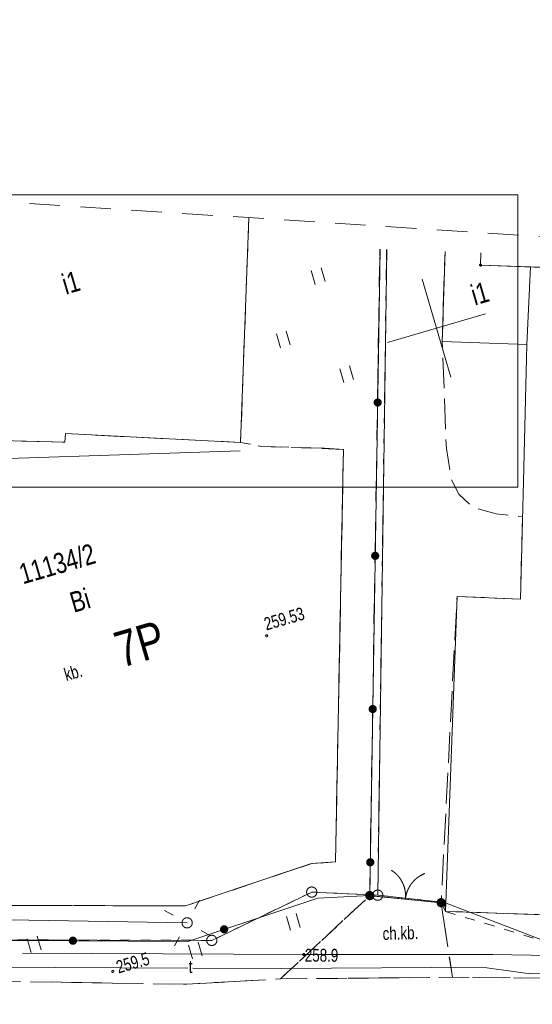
# Model space of a CAD drawing. Header units: millimetres. Extents: x -105537 to 923666, y -162842 to 175608.
# Tile 28 of 41: x 110838 to 135949, y -17200 to 30976. Entities that reach past the tile are written whole.
import ezdxf
from ezdxf.xclip import XClip

# ---------------------------------------------------------------- set-up
doc = ezdxf.new("R2010")
doc.units = ezdxf.units.MM
doc.header["$MEASUREMENT"] = 0
doc.header["$XCLIPFRAME"] = 0
for name, pattern in [('1053', [2000, 1500, -500]), ('1054', [2000, 1500, -500]), ('1056', [1500, 1000, -500]), ('1086', [1500, 1000, -500]), ('2216', [2500, 1500, -1000]), ('2218', [1000, 500, -500]), ('Wipeout_Contour', [1000, 0, -1000])]:
    doc.linetypes.add(name, pattern=pattern)
doc.layers.add('199-Z Wymiary i opisy_Nr_pióra__226', color=7, linetype='Continuous', lineweight=40, true_color=0x59c9ff)
doc.layers.add('A__!REF_RYSUNKI', color=7, linetype='Continuous')
doc.layers.add('Nowe_A_WYM_SYTUACJA', color=7, linetype='Continuous')
for name, color, linetype, lineweight in [('Nowe_0_Nr_pióra__20', 1, 'Continuous', 13), ('Nowe_A_WYM_SYTUACJA_Nr_pióra__1', 7, 'Continuous', 13), ('Nowe_A_WYM_SYTUACJA_Nr_pióra__45', 7, 'Continuous', 15), ('Nowe_A_WYM_SYTUACJA_Nr_pióra__85', 7, 'Continuous', 13), ('Wadowice Wałowa mdcp500_2_EGB_Budynek_Nr_pióra__7', 7, 'Continuous', 18), ('Wadowice Wałowa mdcp500_2_EGB_DzialkaEwidencyjna_Nr_pióra__3', 3, 'Continuous', 18), ('Wadowice Wałowa mdcp500_2_EGB_KonturUzytkuGruntowego_Nr_pióra__3', 3, 'Continuous', 18), ('Wadowice Wałowa mdcp500_2_EGB_PunktGraniczny_Nr_pióra__3', 3, 'Continuous', 18), ('Wadowice Wałowa mdcp500_2_GES_PrzewodElektroenergetyczny_Nr_pióra__1', 1, 'Continuous', 18), ('Wadowice Wałowa mdcp500_2_GES_PrzewodKanalizacyjny_Nr_pióra__34', 34, 'Continuous', 18), ('Wadowice Wałowa mdcp500_2_GES_PrzewodTelekomunikacyjny_Nr_pióra__30', 30, 'Continuous', 18), ('Wadowice Wałowa mdcp500_2_GES_Rzedna_Nr_pióra__1', 1, 'Continuous', 18), ('Wadowice Wałowa mdcp500_2_GES_UrzadzeniaSiecElektroenerge_Nr_pióra__7', 7, 'Continuous', 18), ('Wadowice Wałowa mdcp500_2_linie_mpzp_Nr_pióra__135', 135, 'Continuous', 18), ('Wadowice Wałowa mdcp500_2_OT_Komunikacja_Nr_pióra__7', 7, 'Continuous', 18), ('Wadowice Wałowa mdcp500_2_OT_Ogrodzenia_Nr_pióra__7', 7, 'Continuous', 18), ('Wadowice Wałowa mdcp500_2_OT_Rzedna_Nr_pióra__7', 7, 'Continuous', 18), ('Wadowice Wałowa mdcp500_2_OT_ZagospodarowanieTerenu_Nr_pióra__7', 7, 'Continuous', 18), ('Wadowice Wałowa mdcp500_2_siatka_Nr_pióra__7', 7, 'Continuous', 18), ('Wadowice Wałowa mdcp500_2_zakres_mapy_Nr_pióra__178', 178, 'Continuous', 18), ('Wadowice Wałowa mdcp500_3_0_Nr_pióra__1', 7, 'Continuous', 13)]:
    doc.layers.add(name, color=color, linetype=linetype, lineweight=lineweight)
doc.styles.add('STYL_AUTOMATYCZNY_11', font='arial.ttf', dxfattribs={"width": 0.8})
doc.styles.add('STYL_AUTOMATYCZNY_5', font='arial.ttf')
doc.styles.add('STYL_AUTOMATYCZNY_6', font='arial.ttf', dxfattribs={"width": 0.75})
doc.dimstyles.new('STYL_AUTOMATYCZNY__1', dxfattribs={"dimtxt": 1000, "dimasz": 570, "dimexe": 0.18, "dimexo": 0.0625, "dimgap": 0, "dimtad": 1, "dimlfac": 0.001, "dimzin": 0, "dimdsep": 46, "dimtxsty": 'STYL_AUTOMATYCZNY_5', "dimblk": 'ARROWHEAD_11', "dimblk1": 'ARROWHEAD_11', "dimblk2": 'ARROWHEAD_11', "dimcen": 0.09, "dimse1": 1, "dimse2": 1, "dimclrd": 7, "dimclre": 7, "dimclrt": 7, "dimadec": 0, "dimazin": 0, "dimtfac": 1, "dimtdec": 4, "dimtmove": 0, "dimatfit": 3, "dimfxl": 1, "dimtolj": 1, "dimtzin": 0, "dimarcsym": 0})
picture_1 = doc.add_image_def('image1.tif', size_in_pixel=(6904, 2168))

# ---------------------------------------------------------------- blocks, each defined once
blk = doc.blocks.new('Rysunek_1_3', base_point=(73226, -6125))
at = {"layer": 'Wadowice Wałowa mdcp500_3_0_Nr_pióra__1', "color": 7, "lineweight": 13}
image = blk.add_image(picture_1, insert=(-79879, -3368), size_in_units=(292228, 91739), rotation=16.24147, dxfattribs=at)
image.set_boundary_path([(-0.5, -0.5), (6903.5, 2167.5)])
blk = doc.blocks.new('*D83')
at = {"layer": 'Nowe_A_WYM_SYTUACJA_Nr_pióra__45', "linetype": 'Continuous', "lineweight": 15}
for points in [[(39365, 6908), (39376, 6850), (39409, 6802), (39457, 6769), (39515, 6758), (39572, 6769), (39621, 6802), (39653, 6850), (39665, 6908), (39653, 6965), (39621, 7014), (39572, 7046), (39515, 7058), (39457, 7046), (39409, 7014), (39376, 6965)], [(181743, -59771), (181754, -59829), (181787, -59877), (181835, -59910), (181893, -59921), (181950, -59910), (181999, -59877), (182031, -59829), (182043, -59771), (182031, -59714), (181999, -59665), (181950, -59633), (181893, -59621), (181835, -59633), (181787, -59665), (181754, -59714)]]:
    blk.add_hatch(color=7, dxfattribs=at).paths.add_polyline_path(points)
at = {"layer": 'Nowe_A_WYM_SYTUACJA_Nr_pióra__45', "color": 7, "linetype": 'Continuous', "lineweight": 15}
for centre in [(39515, 6908), (181893, -59771)]:
    blk.add_circle(centre, 150, dxfattribs=at)
at = {"layer": 'Nowe_A_WYM_SYTUACJA_Nr_pióra__85', "color": 7, "linetype": 'Continuous', "lineweight": 13}
for p, q in [((39578, 7044), (39753, 7417)), ((39243, 7035), (39379, 6971)), ((39276, 6398), (39451, 6772)), ((39651, 6844), (181757, -59708)), ((181956, -59635), (182131, -59262)), ((181654, -60281), (181829, -59907)), ((182029, -59835), (182164, -59899))]:
    blk.add_line(p, q, dxfattribs=at)
at = {"layer": 'Nowe_A_WYM_SYTUACJA_Nr_pióra__1', "color": 7, "lineweight": 13, "insert": (108889, -25361), "char_height": 1000, "attachment_point": 7, "rotation": 334.9052, "style": 'STYL_AUTOMATYCZNY_5'}
blk.add_mtext('\\A1;{\\pql;\\fArial|b1|i0|c238|p0;\\W1.000000;157,22}', dxfattribs=at)
blk = doc.blocks.new('ARROWHEAD_11')
at = {"color": 0, "linetype": 'Continuous', "lineweight": 0}
blk.add_line((0, 0), (-1, 0), dxfattribs=at)
at = {"color": 0, "linetype": 'Continuous', "lineweight": 0, "const_width": 0.25, "flags": 128}
blk.add_lwpolyline([(-0.125, 0, 1), (0.125, 0, 1)], format="xyb", close=True, dxfattribs=at)
blk = doc.blocks.new('Rysunek_3_2', base_point=(-5551989123, -7375062639))
at = {"layer": 'Wadowice Wałowa mdcp500_2_EGB_Budynek_Nr_pióra__7', "color": 7, "linetype": 'Continuous', "lineweight": 18, "flags": 128}
for points in [[(122063, 21290), (121660, 10295), (113078, 10722), (113053, 10308), (103556, 10552)], [(135679, 15087), (131536, 15224), (131673, 19636)], [(133421, 19576), (133414, 18969), (135856, 18878), (135679, 15087)]]:
    blk.add_lwpolyline(points, dxfattribs=at)
blk.add_lwpolyline([(166978, -13802), (131699, -12653), (132261, 2759), (135363, 2622), (135515, 8394), (135679, 15087), (135856, 18878), (146920, 18477), (148199, 18412), (148927, 17738), (149498, 16884), (150109, 15073), (150361, 13209), (150052, 11338), (149283, 9614), (147906, 8192), (147358, 8178), (147144, 2189), (167615, 1570)], close=True, dxfattribs=at)
at = {"layer": 'Wadowice Wałowa mdcp500_2_EGB_DzialkaEwidencyjna_Nr_pióra__3', "color": 3, "linetype": 'Continuous', "lineweight": 18, "flags": 128}
for points in [[(99703, 41013), (97767, -14018), (120249, -14072)], [(128827, 19733), (128375, -11861), (131646, -12220), (136867, -14231), (167689, -14167), (170510, -10658), (170353, 23258)], [(120249, -14072), (125144, -11709), (128375, -11861), (128827, 19733)], [(152093, 18936), (152074, 18270), (148199, 18412), (133414, 18969), (133421, 19576)]]:
    blk.add_lwpolyline(points, dxfattribs=at)
blk.add_lwpolyline([(128375, -11861), (125144, -11709), (120249, -14072), (97767, -14018), (72069, -13723), (72353, -21598), (171939, -24324), (170510, -10658), (167689, -14167), (136867, -14231), (131646, -12220)], close=True, dxfattribs=at)
at = {"layer": 'Wadowice Wałowa mdcp500_2_EGB_KonturUzytkuGruntowego_Nr_pióra__3', "color": 3, "linetype": '2218', "lineweight": 18, "flags": 128}
for points in [[(128811, 19734), (128375, -11861)], [(125144, -11709), (120249, -14072)], [(128375, -11861), (125144, -11709)], [(128375, -11861), (131646, -12220)], [(131646, -12220), (131699, -12653)], [(131699, -12653), (136867, -14231)], [(120249, -14072), (97767, -14018)]]:
    blk.add_lwpolyline(points, dxfattribs=at)
at = {"layer": 'Wadowice Wałowa mdcp500_2_EGB_PunktGraniczny_Nr_pióra__3', "color": 3, "linetype": 'Continuous', "lineweight": 18}
for centre, radius in [((133414, 18969), 50), ((133414, 18969), 45), ((133414, 18969), 40), ((133414, 18969), 35), ((133414, 18969), 30), ((133414, 18969), 25), ((133414, 18969), 20), ((133414, 18969), 15), ((133414, 18969), 10), ((133414, 18969), 5), ((125144, -11709), 250), ((128375, -11861), 250), ((131646, -12220), 50), ((131646, -12220), 45), ((131646, -12220), 40), ((131646, -12220), 35), ((131646, -12220), 30), ((131646, -12220), 25), ((131646, -12220), 20), ((131646, -12220), 15), ((131646, -12220), 10), ((131646, -12220), 5), ((120249, -14072), 250)]:
    blk.add_circle(centre, radius, dxfattribs=at)
at = {"layer": 'Wadowice Wałowa mdcp500_2_GES_PrzewodElektroenergetyczny_Nr_pióra__1', "color": 1, "linetype": 'Continuous', "lineweight": 18, "flags": 128}
for points in [[(119041, -13215), (75414, -12478), (75139, -8423), (73385, -8195), (72786, -7140), (72335, 21476)], [(110979, -14690), (124751, -14760), (134011, -14760), (152780, -15084), (157165, -14369), (166436, -14657), (172302, -10803), (172716, -10005), (172845, -4729), (172270, 8009), (169359, 8275), (169261, 9434)]]:
    blk.add_lwpolyline(points, dxfattribs=at)
at = {"layer": 'Wadowice Wałowa mdcp500_2_GES_PrzewodKanalizacyjny_Nr_pióra__34', "color": 34, "linetype": 'Continuous', "lineweight": 18, "flags": 128}
blk.add_lwpolyline([(121645, 9884), (102395, 9245)], dxfattribs=at)
at = {"layer": 'Wadowice Wałowa mdcp500_2_GES_PrzewodTelekomunikacyjny_Nr_pióra__30', "color": 30, "linetype": 'Continuous', "lineweight": 18, "flags": 128}
for points in [[(119075, -15430), (73553, -15207), (60756, -14838)], [(160064, -15556), (135858, -15701), (133472, -15376), (123662, -15453), (119314, -15431)]]:
    blk.add_lwpolyline(points, dxfattribs=at)
at = {"layer": 'Wadowice Wałowa mdcp500_2_GES_Rzedna_Nr_pióra__1', "color": 1, "linetype": 'Continuous', "lineweight": 18}
blk.add_circle((124751, -14760), 50, dxfattribs=at)
at = {"layer": 'Wadowice Wałowa mdcp500_2_GES_UrzadzeniaSiecElektroenerge_Nr_pióra__7', "color": 7, "linetype": 'Continuous', "lineweight": 18}
for p, q in [((119654, -12100), (119416, -12534)), ((117926, -12603), (118360, -12841)), ((118429, -14331), (118667, -13897)), ((120157, -13828), (119723, -13590))]:
    blk.add_line(p, q, dxfattribs=at)
blk.add_circle((119041, -13215), 250, dxfattribs=at)
at = {"layer": 'Wadowice Wałowa mdcp500_2_OT_Komunikacja_Nr_pióra__7', "color": 7, "linetype": '1054', "lineweight": 18, "flags": 128}
for points in [[(72583, 53660), (72913, 33435), (73293, 16005), (73642, -6359), (77187, -6337), (77083, -12200), (91566, -12397), (91778, -12481), (91952, -12649), (92092, -12879), (92170, -13076), (92222, -13290), (92267, -13443), (92283, -13678), (92278, -13877), (98448, -13996), (98425, -13847), (98430, -13648), (98445, -13414), (98495, -13264), (98605, -13034), (98762, -12822), (98926, -12670), (99111, -12553), (99314, -12463), (99493, -12400), (99739, -12350), (99964, -12336), (118966, -12383), (125134, -10316), (126308, -10234), (126668, 8515), (126698, 9950), (125773, 10014), (125669, 10015), (122687, 10095), (121660, 10295), (113078, 10722), (113053, 10308), (103556, 10552), (104357, 32669)], [(128494, 19744), (127985, -11881), (131481, -12227), (132261, 2759), (135363, 2622), (135470, 6652), (134178, 6797), (133057, 7106), (132357, 7756), (131975, 8498), (131737, 9992), (131536, 15224), (131673, 19636)]]:
    blk.add_lwpolyline(points, dxfattribs=at)
at = {"layer": 'Wadowice Wałowa mdcp500_2_OT_Komunikacja_Nr_pióra__7', "color": 7, "linetype": 'Continuous', "lineweight": 18, "flags": 128}
blk.add_lwpolyline([(99964, -12336), (118966, -12383), (125134, -10316), (126308, -10234), (126668, 8515), (126698, 9950), (125773, 10014), (125669, 10015)], dxfattribs=at)
at = {"layer": 'Wadowice Wałowa mdcp500_2_OT_Komunikacja_Nr_pióra__7', "color": 7, "linetype": '1056', "lineweight": 18, "flags": 128}
blk.add_lwpolyline([(132035, -15878), (131481, -12227), (127985, -11881), (123611, -15957)], close=True, dxfattribs=at)
at = {"layer": 'Wadowice Wałowa mdcp500_2_OT_Komunikacja_Nr_pióra__7', "color": 7, "linetype": '1054', "lineweight": 18, "flags": 128}
blk.add_lwpolyline([(145512, -15983), (165064, -16026), (165136, -15307), (165970, -15345), (166848, -15392), (166983, -13852), (131699, -12653), (131481, -12227), (132035, -15878)], close=True, dxfattribs=at)
at = {"layer": 'Wadowice Wałowa mdcp500_2_OT_Komunikacja_Nr_pióra__7', "color": 7, "linetype": '1053', "lineweight": 18, "flags": 128}
blk.add_lwpolyline([(13131, -22175), (23385, -22479), (29563, -22877), (36561, -23265), (48311, -29029), (51424, -29059), (61616, -29830), (70697, -28715), (82260, -25430), (88165, -22033), (96565, -22263), (99315, -20764), (118782, -21155), (145932, -21287), (162549, -20873), (166835, -22249), (168061, -22808), (165970, -15345), (165136, -15307), (165064, -16026), (145512, -15983), (132035, -15878), (123611, -15957), (119031, -16218), (99755, -15907), (90515, -15620), (72846, -15497), (71960, -13672)], dxfattribs=at)
at = {"layer": 'Wadowice Wałowa mdcp500_2_OT_Ogrodzenia_Nr_pióra__7', "color": 7, "linetype": 'Continuous', "lineweight": 18, "flags": 128}
for points in [[(128494, 19744), (127985, -11881)], [(98448, -13996), (98596, -14005), (119076, -14122), (125449, -12005), (127985, -11881)], [(131481, -12227), (127985, -11881)]]:
    blk.add_lwpolyline(points, dxfattribs=at)
at = {"layer": 'Wadowice Wałowa mdcp500_2_OT_Ogrodzenia_Nr_pióra__7', "color": 7, "linetype": 'Continuous', "lineweight": 18}
for centre, radius in [((128373, 12245), 175), ((128373, 12245), 158), ((128373, 12245), 140), ((128373, 12245), 122), ((128373, 12245), 105), ((128373, 12245), 87.5), ((128373, 12245), 70), ((128373, 12245), 52.5), ((128373, 12245), 35), ((128253, 4746), 175), ((128253, 4746), 158), ((128253, 4746), 140), ((128253, 4746), 122), ((128253, 4746), 105), ((128253, 4746), 87.5), ((128253, 4746), 70), ((128253, 4746), 52.5), ((128253, 4746), 35), ((128132, -2753), 175), ((128132, -2753), 158), ((128132, -2753), 140), ((128132, -2753), 122), ((128132, -2753), 105), ((128132, -2753), 87.5), ((128132, -2753), 70), ((128132, -2753), 52.5), ((128132, -2753), 35), ((128011, -10252), 175), ((128011, -10252), 158), ((128011, -10252), 140), ((128011, -10252), 122), ((128011, -10252), 105), ((128011, -10252), 87.5), ((128011, -10252), 70), ((128011, -10252), 52.5), ((128011, -10252), 35), ((127985, -11881), 200), ((127985, -11881), 180), ((127985, -11881), 160), ((127985, -11881), 140), ((127985, -11881), 120), ((127985, -11881), 100), ((127985, -11881), 80), ((127985, -11881), 60), ((127985, -11881), 40), ((127985, -11881), 20), ((131481, -12227), 200), ((131481, -12227), 180), ((131481, -12227), 160), ((131481, -12227), 140), ((131481, -12227), 120), ((131481, -12227), 100), ((131481, -12227), 80), ((131481, -12227), 60), ((131481, -12227), 40), ((131481, -12227), 20), ((120852, -13532), 175), ((120852, -13532), 158), ((120852, -13532), 140), ((120852, -13532), 122), ((120852, -13532), 105), ((120852, -13532), 87.5), ((120852, -13532), 70), ((120852, -13532), 52.5), ((113447, -14090), 175), ((113447, -14090), 158), ((113447, -14090), 140), ((113447, -14090), 122), ((120852, -13532), 35), ((113447, -14090), 105), ((113447, -14090), 87.5), ((113447, -14090), 70), ((113447, -14090), 52.5), ((113447, -14090), 35)]:
    blk.add_circle(centre, radius, dxfattribs=at)
for centre, start, end in [((128241, -11906), 354.3492, 57.6098), ((131226, -12201), 111.0886, 174.3492)]:
    blk.add_arc(centre, 1500, start, end, dxfattribs=at)
at = {"layer": 'Wadowice Wałowa mdcp500_2_OT_Rzedna_Nr_pióra__7', "color": 7, "linetype": 'Continuous', "lineweight": 18}
for centre in [(122937, 835), (115400, -15589)]:
    blk.add_circle(centre, 50, dxfattribs=at)
at = {"layer": 'Wadowice Wałowa mdcp500_2_OT_ZagospodarowanieTerenu_Nr_pióra__7', "color": 7, "linetype": 'Continuous', "lineweight": 18}
for p, q in [((125794, 18165), (125598, 18838)), ((125314, 18026), (125118, 18698)), ((123613, 14926), (123417, 15598)), ((124093, 15066), (123897, 15738)), ((127193, 13365), (126997, 14037)), ((126712, 13225), (126517, 13897)), ((124104, -13574), (123908, -12902)), ((124584, -13434), (124388, -12762)), ((111883, -14530), (111688, -13858)), ((111403, -14670), (111208, -13998)), ((119303, -14972), (119107, -14300)), ((119783, -14833), (119588, -14160))]:
    blk.add_line(p, q, dxfattribs=at)
at = {"layer": 'Wadowice Wałowa mdcp500_2_OT_ZagospodarowanieTerenu_Nr_pióra__7', "color": 7, "linetype": '1086', "lineweight": 18, "flags": 128}
blk.add_lwpolyline([(122061, 21290), (121660, 10295), (122687, 10095), (126698, 9950), (126308, -10234), (125134, -10316), (118966, -12383), (99964, -12336), (99739, -12350), (99493, -12400), (99314, -12463), (99111, -12553), (98926, -12670), (98762, -12822), (98605, -13034), (98495, -13264), (98445, -13414), (98448, -13996), (98573, -14356), (98700, -14610), (98869, -14905), (99125, -15247), (99755, -15907), (119031, -16218), (123611, -15957), (127985, -11881), (128480, 19745)], dxfattribs=at)
at = {"layer": 'Wadowice Wałowa mdcp500_2_siatka_Nr_pióra__7', "color": 7, "linetype": 'Continuous', "lineweight": 18}
blk.add_line((131261, 15883), (131261, 15883), dxfattribs=at)
at = {"layer": 'Wadowice Wałowa mdcp500_2_siatka_Nr_pióra__7', "color": 7, "linetype": 'Continuous', "lineweight": 18, "flags": 128}
for points in [[(131960, 13483), (130561, 18284)], [(128860, 15184), (133661, 16583)]]:
    blk.add_lwpolyline(points, dxfattribs=at)
at = {"layer": 'Wadowice Wałowa mdcp500_2_zakres_mapy_Nr_pióra__178', "color": 178, "linetype": '2216', "lineweight": 18, "flags": 128}
blk.add_lwpolyline([(-40483, 56408), (-5213, 67491), (39821, 70990), (82874, 71190), (110281, 22047), (166247, 18451), (167791, 23267), (190180, 23749), (210929, -16171), (215662, -76514), (204751, -90911), (192280, -94240), (99368, -84761), (95395, -58866), (-13644, -56772), (-14810, -56089), (-36248, -54694), (-51798, -10956), (-46825, 27703)], close=True, dxfattribs=at)
at = {"layer": 'Wadowice Wałowa mdcp500_2_EGB_Budynek_Nr_pióra__7', "color": 7, "linetype": 'Continuous', "lineweight": 18, "char_height": 1000, "attachment_point": 1, "rotation": 16.2415, "style": 'STYL_AUTOMATYCZNY_6'}
for insert in [(112817, 18481), (132849, 17948)]:
    blk.add_mtext('\\A1;{\\pql;\\fArial|b0|i0|c238|p0;\\W0.750000;i1}', dxfattribs=dict(at, insert=insert))
at = {"layer": 'Wadowice Wałowa mdcp500_2_EGB_DzialkaEwidencyjna_Nr_pióra__3', "color": 3, "linetype": 'Continuous', "lineweight": 18, "insert": (110720, 4306), "char_height": 1000, "attachment_point": 1, "rotation": 16.2415, "style": 'STYL_AUTOMATYCZNY_6'}
blk.add_mtext('\\A1;{\\pql;\\fArial|b0|i0|c238|p0;\\W0.750000;11134/2}', dxfattribs=at)
at = {"layer": 'Wadowice Wałowa mdcp500_2_EGB_KonturUzytkuGruntowego_Nr_pióra__3', "color": 3, "linetype": 'Continuous', "lineweight": 18, "insert": (113488, 1954), "char_height": 1000, "attachment_point": 7, "rotation": 16.2415, "style": 'STYL_AUTOMATYCZNY_6'}
blk.add_mtext('\\A1;{\\pql;\\fArial|b0|i0|c238|p0;\\W0.750000;Bi}', dxfattribs=at)
at = {"layer": 'Wadowice Wałowa mdcp500_2_GES_PrzewodTelekomunikacyjny_Nr_pióra__30', "color": 30, "linetype": 'Continuous', "lineweight": 18, "insert": (119121, -15353), "char_height": 625, "attachment_point": 4, "rotation": 359.5251, "style": 'STYL_AUTOMATYCZNY_6'}
blk.add_mtext('\\A1;{\\pql;\\fArial|b0|i0|c238|p0;\\W0.750000;t}', dxfattribs=at)
at = {"layer": 'Wadowice Wałowa mdcp500_2_GES_Rzedna_Nr_pióra__1', "color": 1, "linetype": 'Continuous', "lineweight": 18, "insert": (124805, -14800), "char_height": 625, "attachment_point": 4, "rotation": 359.7137, "style": 'STYL_AUTOMATYCZNY_6'}
blk.add_mtext('\\A1;{\\pql;\\fArial|b0|i0|c238|p0;\\W0.750000;258.9}', dxfattribs=at)
at = {"layer": 'Wadowice Wałowa mdcp500_2_linie_mpzp_Nr_pióra__135', "color": 135, "linetype": 'Continuous', "lineweight": 18, "insert": (117584, -278), "char_height": 1750, "attachment_point": 7, "rotation": 16.2415, "style": 'STYL_AUTOMATYCZNY_6'}
blk.add_mtext('\\A1;{\\pql;\\fArial|b0|i0|c238|p0;\\W0.750000;7P}', dxfattribs=at)
at = {"layer": 'Wadowice Wałowa mdcp500_2_OT_Komunikacja_Nr_pióra__7', "color": 7, "linetype": 'Continuous', "lineweight": 18, "char_height": 625, "attachment_point": 4, "style": 'STYL_AUTOMATYCZNY_6'}
for s, insert, rotation in [('\\A1;{\\pql;\\fArial|b0|i0|c238|p0;\\W0.750000;kb.}', (113038, -1093), 16.2415), ('\\A1;{\\pql;\\fArial|b0|i0|c238|p0;\\W0.750000;ch.kb.}', (128615, -13747), 1.6574)]:
    blk.add_mtext(s, dxfattribs=dict(at, insert=insert, rotation=rotation))
at = {"layer": 'Wadowice Wałowa mdcp500_2_OT_Rzedna_Nr_pióra__7', "color": 7, "linetype": 'Continuous', "lineweight": 18, "char_height": 625, "attachment_point": 7, "rotation": 16.2415, "style": 'STYL_AUTOMATYCZNY_6'}
for s, insert in [('\\A1;{\\pql;\\fArial|b0|i0|c238|p0;\\W0.750000;259.53}', (122922, 1078)), ('\\A1;{\\pql;\\fArial|b0|i0|c238|p0;\\W0.750000;259.5}', (115681, -15704))]:
    blk.add_mtext(s, dxfattribs=dict(at, insert=insert))

msp = doc.modelspace()

# ---------------------------------------------------------------- linework, layer by layer
at = {"layer": 'Nowe_0_Nr_pióra__20', "color": 1, "linetype": 'Continuous', "lineweight": 13}
msp.add_lwpolyline([(104802.626, 22399.768), (135236.887, 22399.768), (135236.887, 8099.768), (104802.626, 8099.768)], close=True, dxfattribs=at)

# ---------------------------------------------------------------- block references
at = {"layer": 'A__!REF_RYSUNKI', "color": 7, "linetype": 'Continuous', "lineweight": 13}
ref = msp.add_blockref('Rysunek_1_3', (73225.66, -6125.131), dxfattribs=at)
XClip(ref).set_block_clipping_path([(-93517.5507872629, 43450.1606019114), (110816.6640264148, 102975.132325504), (124455.4531805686, 56156.6090716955), (200686.4574784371, 78363.6015689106), (175028.2618212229, 166441.7158685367), (-105536.9572903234, 84709.7516477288)])
ref = msp.add_blockref('Rysunek_3_2', (-5551989123.249, -7375062639.407), dxfattribs=at)
XClip(ref).set_block_clipping_path([(-61241.4531575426, -107607.1502755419), (18474.2309784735, -84385.0293576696), (39659.2429552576, -157107.8322890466), (251319.9927157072, -95448.5543467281), (195865.5394707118, 94912.5971797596), (119370.7429366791, 72628.7588867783), (110592.302622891, 102762.9304267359), (-104289.334739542, 40165.3698595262)])

# ---------------------------------------------------------------- dimensions: what is measured, and where the dimension line sits
at = {"layer": 'Nowe_A_WYM_SYTUACJA', "color": 7, "linetype": 'Continuous', "lineweight": 13}
dim = msp.add_linear_dim(base=(181892.795, -59771.324), p1=(36350, 150), p2=(178697.338, -66594.492), angle=334.9051577, dimstyle='STYL_AUTOMATYCZNY__1', dxfattribs=at)
dim.commit()
dim.dimension.update_dxf_attribs({"geometry": '*D83', "text_midpoint": (110962.915, -25780.164), "dimtype": 160, "text_rotation": 334.9051577})

# ---------------------------------------------------------------- next in the draw order: wipeouts: each hides what was drawn before it
at = {"color": 151, "linetype": 'Wipeout_Contour', "lineweight": 40, "ltscale": 589507.879084, "true_color": 0x59c9ff}
msp.add_wipeout([(116121.522, -1798.716), (121575.399, -209.937), (120526.572, 3390.422), (115072.695, 1801.643)], dxfattribs=at).dxf.layer = '199-Z Wymiary i opisy_Nr_pióra__226'

# ---------------------------------------------------------------- next in the draw order: texts
at = {"layer": '199-Z Wymiary i opisy_Nr_pióra__226', "color": 151, "linetype": 'Continuous', "lineweight": 40, "true_color": 0x59c9ff, "insert": (115569.138, 97.48), "char_height": 1750, "attachment_point": 4, "rotation": 16.2414656, "style": 'STYL_AUTOMATYCZNY_11'}
msp.add_mtext('\\A1;{\\pql;\\fArial|b0|i0|c238|p0;\\W0.800000;7P}', dxfattribs=at)

doc.saveas('drawing.dxf')
